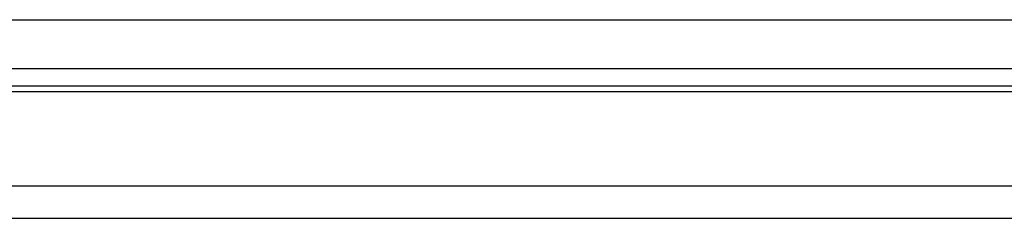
# Model space of a CAD drawing. Header units: millimetres. Extents: x 244 to 523, y -665 to -586.
# Tile 4 of 49: x 433 to 463, y -652 to -646. Entities that reach past the tile are written whole.
import ezdxf

# ---------------------------------------------------------------- set-up
doc = ezdxf.new("R2010")
doc.units = ezdxf.units.MM
doc.header["$LTSCALE"] = 0.1
doc.layers.add('OUT', color=3, linetype='CONTINUOUS')

msp = doc.modelspace()

# ---------------------------------------------------------------- linework, layer by layer
at = {"layer": 'OUT', "color": 0, "linetype": 'Continuous'}
msp.add_line((412.052, -646.025), (490.052, -646.025), dxfattribs=at)
at = {"layer": 'OUT', "color": 0}
for p, q in [((412.052, -647.525), (490.052, -647.525)), ((378.772, -648.052), (520.162, -648.052)), ((378.767, -648.232), (520.162, -648.232)), ((378.204, -651.125), (520.162, -651.125)), ((344.052, -652.125), (520.162, -652.125))]:
    msp.add_line(p, q, dxfattribs=at)

doc.saveas('drawing.dxf')
